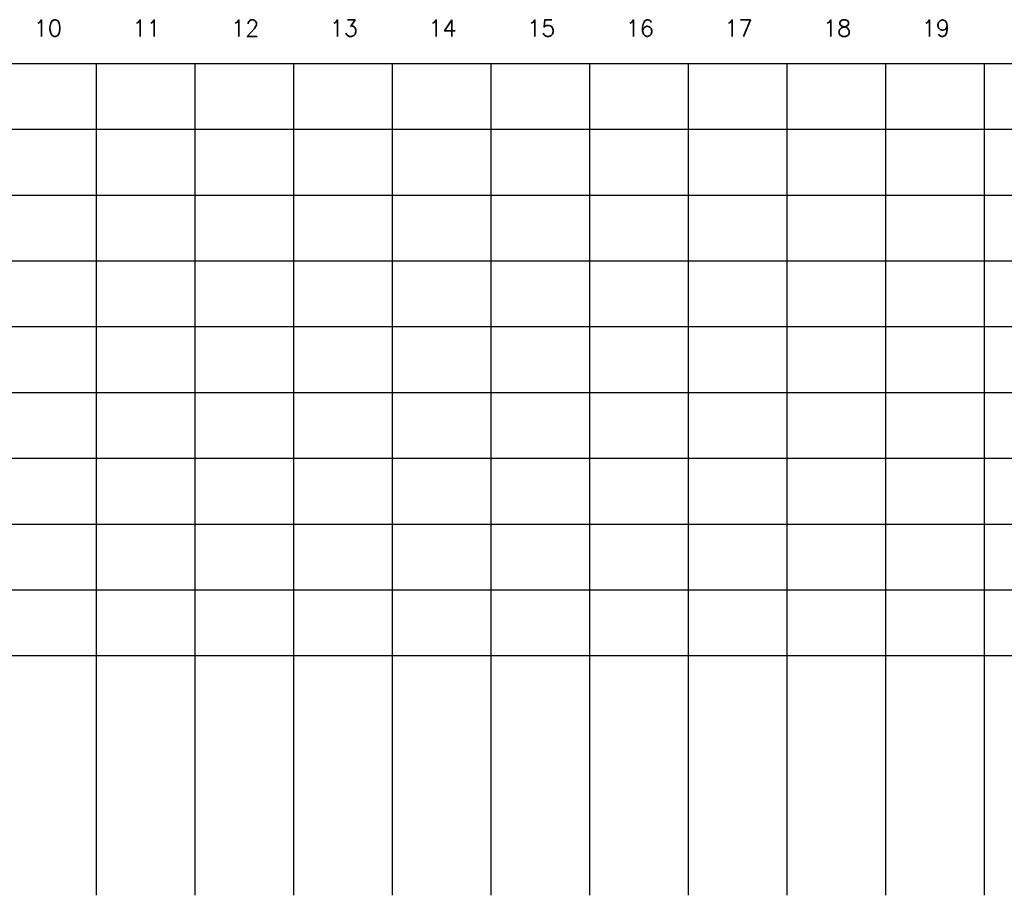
# Model space of a CAD drawing. Header units: centimetres. Extents: x -120 to 11700, y -2329 to 333.
# Tile 17 of 18: x 2768 to 5762, y -2329 to 333. Entities that reach past the tile are written whole.
import ezdxf
from ezdxf.enums import TextEntityAlignment as Align

# ---------------------------------------------------------------- set-up
doc = ezdxf.new("R2010")
doc.units = ezdxf.units.CM
doc.layers.add('E_linie pomocnicze', color=252, linetype='Continuous', plot=False)
doc.layers.add('E_opisy_duże', color=6, linetype='Continuous', plot=False)
doc.styles.add('TXT 1.0', font='romans.shx')

msp = doc.modelspace()

# ---------------------------------------------------------------- linework, layer by layer
at = {"layer": 'E_linie pomocnicze'}
for p, q in [((0, 200), (11700, 200)), ((3000, 200), (3000, -2328.6)), ((3300, 200), (3300, -2328.6)), ((3600, 200), (3600, -2328.6)), ((3900, 200), (3900, -2328.6)), ((4200, 200), (4200, -2328.6)), ((4500, 200), (4500, -2328.6)), ((4800, 200), (4800, -2328.6)), ((5100, 200), (5100, -2328.6)), ((5400, 200), (5400, -2328.6)), ((5700, 200), (5700, -2328.6)), ((0, 0), (11700, 0)), ((0, -200), (11700, -200)), ((0, -400), (11700, -400)), ((0, -600), (11700, -600)), ((0, -800), (11700, -800)), ((0, -1000), (11700, -1000)), ((0, -1200), (11700, -1200)), ((0, -1400), (11700, -1400)), ((0, -1600), (11700, -1600))]:
    msp.add_line(p, q, dxfattribs=at)

# ---------------------------------------------------------------- texts
at = {"layer": 'E_opisy_duże', "linetype": 'Continuous', "style": 'TXT 1.0'}
for s, p in [('10', (2896.4, 307.1)), ('11', (3196.4, 307.1)), ('12', (3496.4, 307.1)), ('13', (3796.4, 307.1)), ('14', (4096.4, 307.1)), ('15', (4396.4, 307.1)), ('16', (4696.4, 307.1)), ('17', (4996.4, 307.1)), ('18', (5296.4, 307.1)), ('19', (5596.4, 307.1))]:
    msp.add_text(s, height=50, dxfattribs=at).set_placement(p, align=Align.MIDDLE_RIGHT)

doc.saveas('drawing.dxf')
